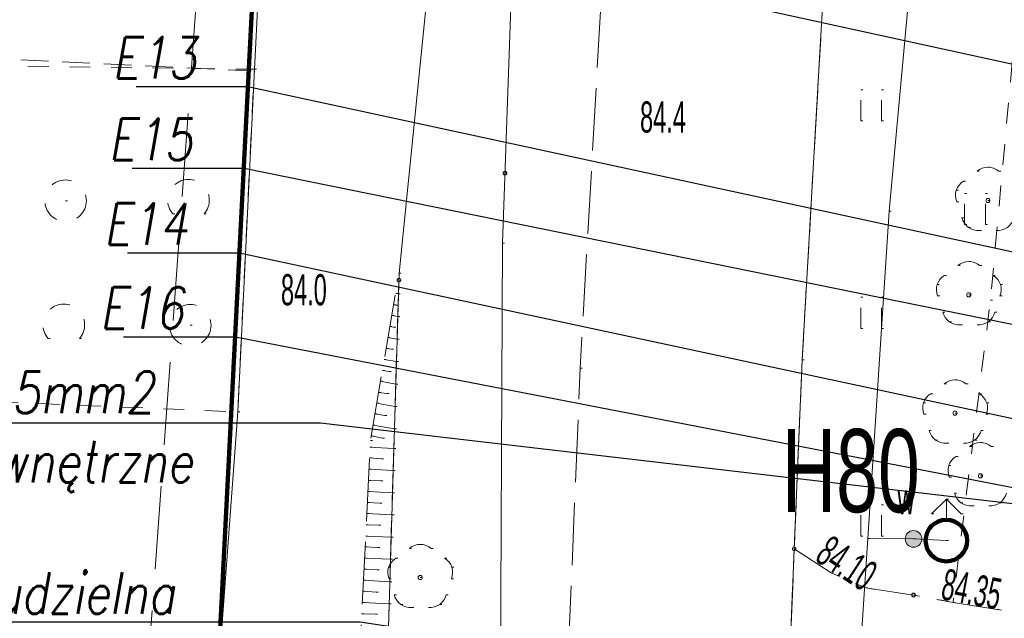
# Model space of a CAD drawing. Extents: x -198213 to 5540361, y 56395 to 5961443.
# Tile 8 of 76: x 5539518 to 5539542, y 5961317 to 5961331. Entities that reach past the tile are written whole.
import ezdxf
from ezdxf import colors
from ezdxf.entities.mleader import LeaderData, LeaderLine
from ezdxf.math import Vec2, Vec3

# ---------------------------------------------------------------- set-up
doc = ezdxf.new("R2010")
doc.units = 0
doc.header["$MEASUREMENT"] = 0
for name, pattern in [('L_0_03', [1, 0.5, -0.5]), ('L_0_06', [2, 1.5, -0.5]), ('L_0_0C', [3, 2, -1])]:
    doc.linetypes.add(name, pattern=pattern)
for name, color, linetype, lineweight in [('$ IE_OPISY', 7, 'Continuous', 25), ('000_Inne__niezydentyfikowane__Nr_Pióra__7', 8, 'Continuous', 13), ('0_Nr_Pióra__7', 8, 'Continuous', 13), ('217_kontur_klasyfikacyjny_Nr_Pióra__3', 8, 'Continuous', 18), ('218_kontur_uzytku_gruntowego_Nr_Pióra__3', 8, 'Continuous', 18), ('219_dzialka_ewidencyjna_Nr_Pióra__96', 8, 'Continuous', 13), ('ARCH MAPA RUSINOWO_Nr_Pióra__58', 8, 'Continuous', 100), ('ARCH MAPA RUSINOWO_Nr_Pióra__60', 8, 'Continuous', 211), ('drzewo_lisciaste_Nr_Pióra__7', 8, 'Continuous', 13), ('hydrant_Nr_Pióra__7', 8, 'Continuous', 13), ('INWENT RZĘDNE_Nr_Pióra__21', 8, 'Continuous', 9), ('jezdnia_Nr_Pióra__7', 8, 'Continuous', 13), ('kraweznik_Nr_Pióra__7', 8, 'Continuous', 13), ('ogrodzenie_trwale_Nr_Pióra__7', 8, 'Continuous', 13), ('pikieta_naturalna_Atr2_Nr_Pióra__7', 8, 'Continuous', 13), ('pikieta_naturalna_Nr_Pióra__7', 8, 'Continuous', 13), ('pikieta_sztuczna_Atr2_Nr_Pióra__7', 8, 'Continuous', 13), ('pikieta_sztuczna_Nr_Pióra__7', 8, 'Continuous', 13), ('przewod_wodociagowy_Nr_Pióra__7', 8, 'Continuous', 13), ('row_melioracyjny__poligon__Nr_Pióra__7', 8, 'Continuous', 13), ('skarpa_nieumocniona_Nr_Pióra__7', 8, 'Continuous', 13), ('trawnik_Nr_Pióra__7', 8, 'Continuous', 13), ('zadrzewienie__zakrzewienie_Nr_Pióra__7', 8, 'Continuous', 13), ('Zakres_Nr_Pióra__7', 8, 'Continuous', 13), ('zasuwa_lub_zawor_Atr17_Nr_Pióra__7', 8, 'Continuous', 13), ('zasuwa_lub_zawor_Nr_Pióra__7', 8, 'Continuous', 13)]:
    doc.layers.add(name, color=color, linetype=linetype, lineweight=lineweight)
doc.layers.add('INWENT RZĘDNE', color=8, linetype='Continuous')
doc.styles.add('1. Elektrobau_02.2024', font='romans.shx', dxfattribs={"width": 0.8, "oblique": 10})
doc.styles.add('GENERATED_STYLE_3', font='ARIALN.TTF')
doc.styles.add('GENERATED_STYLE_4', font='ARIALN.TTF')
doc.styles.add('GENERATED_STYLE_8', font='ARIALN.TTF')
doc.linetypes.add('L_0_15_SHX', pattern='A,0,[2,Rusinowo PAB zagospodarowanie 30.08.20251.Shx,S=7.5,R=0,X=0,Y=0],-7.5,0', length=7.5)

# ---------------------------------------------------------------- blocks, each defined once
blk = doc.blocks.new('Koty wysokościowe_43', base_point=(-171317, 89773))
at = {"layer": 'INWENT RZĘDNE_Nr_Pióra__21', "linetype": 'Continuous'}
for points in [[(-171317, 89773), (-170717, 89773), (-170762, 90002), (-170892, 90197), (-171087, 90327), (-171317, 90373)], [(-171317, 89773), (-171917, 89773), (-171871, 89543), (-171741, 89349), (-171546, 89218), (-171317, 89173)]]:
    blk.add_hatch(color=256, dxfattribs=at).paths.add_polyline_path(points, flags=0)
for p, q in [((-171317, 88573), (-171317, 90973)), ((-172517, 89773), (-170117, 89773))]:
    blk.add_line(p, q, dxfattribs=at)
blk.add_circle((-171317, 89773), 600, dxfattribs=at)
at = {"layer": 'INWENT RZĘDNE_Nr_Pióra__21', "insert": (-171025, 90973), "char_height": 1200, "attachment_point": 7, "style": 'GENERATED_STYLE_3'}
blk.add_mtext('{84,44}', dxfattribs=at)

msp = doc.modelspace()

# ---------------------------------------------------------------- hatches: boundary and pattern name
at = {"layer": 'zasuwa_lub_zawor_Nr_Pióra__7', "linetype": 'Continuous'}
msp.add_hatch(color=256, dxfattribs=at).paths.add_polyline_path([(5539539.76, 5961318.24, 1), (5539539.76, 5961318.64, 1)], flags=0)
msp.add_hatch(color=256, dxfattribs=at).paths.add_polyline_path([(5539539.76, 5961318.24, 1), (5539539.76, 5961318.64, 1)], flags=0)

# ---------------------------------------------------------------- linework, layer by layer
at = {"layer": '000_Inne__niezydentyfikowane__Nr_Pióra__7', "linetype": 'Continuous', "flags": 128}
for points in [[(5539527.3, 5961324.35), (5539527.36, 5961324.34)], [(5539527.25, 5961324.08), (5539527.3, 5961324.07)], [(5539527.21, 5961323.82), (5539527.35, 5961323.8)], [(5539527.16, 5961323.56), (5539527.25, 5961323.54)], [(5539527.11, 5961323.29), (5539527.33, 5961323.25)], [(5539527.07, 5961323.03), (5539527.2, 5961323.01)], [(5539527.02, 5961322.76), (5539527.32, 5961322.71)], [(5539526.98, 5961322.5), (5539527.14, 5961322.47)], [(5539526.93, 5961322.24), (5539527.3, 5961322.17)], [(5539526.89, 5961321.97), (5539527.09, 5961321.94)], [(5539526.84, 5961321.71), (5539527.28, 5961321.63)], [(5539526.8, 5961321.45), (5539527.04, 5961321.41)], [(5539526.75, 5961321.18), (5539527.27, 5961321.09)], [(5539526.71, 5961320.92), (5539526.98, 5961320.87)], [(5539526.68, 5961320.65), (5539527.25, 5961320.62)], [(5539526.67, 5961320.39), (5539526.96, 5961320.37)], [(5539526.66, 5961320.12), (5539527.24, 5961320.09)], [(5539526.64, 5961319.85), (5539526.94, 5961319.84)], [(5539526.63, 5961319.58), (5539527.22, 5961319.55)], [(5539526.62, 5961319.32), (5539526.92, 5961319.3)], [(5539526.6, 5961319.05), (5539527.21, 5961319.02)], [(5539526.59, 5961318.78), (5539526.89, 5961318.77)], [(5539526.58, 5961318.51), (5539527.19, 5961318.48)], [(5539526.56, 5961318.25), (5539526.87, 5961318.23)], [(5539526.55, 5961317.98), (5539527.17, 5961317.95)], [(5539526.54, 5961317.71), (5539526.85, 5961317.7)], [(5539526.52, 5961317.45), (5539527.16, 5961317.41)], [(5539526.51, 5961317.18), (5539526.83, 5961317.16)], [(5539526.5, 5961316.91), (5539527.14, 5961316.88)], [(5539526.48, 5961316.64), (5539526.81, 5961316.63)]]:
    msp.add_lwpolyline(points, dxfattribs=at)
at = {"layer": '0_Nr_Pióra__7', "linetype": 'Continuous'}
for p, q in [((5539523.8, 5961330.25), (5539523.85, 5961330.25)), ((5539523.77, 5961329.71), (5539523.82, 5961329.71)), ((5539523.9, 5961329.75), (5539523.95, 5961329.75)), ((5539538.489, 5961329.259), (5539538.539, 5961329.259)), ((5539538.989, 5961329.259), (5539539.039, 5961329.259)), ((5539538.489, 5961328.509), (5539538.539, 5961328.509)), ((5539538.989, 5961328.509), (5539539.039, 5961328.509)), ((5539541.55, 5961327.39), (5539541.6, 5961327.39)), ((5539522.314, 5961327.097), (5539522.364, 5961327.097)), ((5539529.93, 5961327.25), (5539529.98, 5961327.25)), ((5539541.289, 5961327.293), (5539541.339, 5961327.293)), ((5539541.811, 5961327.293), (5539541.861, 5961327.293)), ((5539540.79, 5961326.838), (5539540.84, 5961326.838)), ((5539540.962, 5961327.056), (5539541.012, 5961327.056)), ((5539540.989, 5961326.759), (5539541.039, 5961326.759)), ((5539541.489, 5961326.759), (5539541.539, 5961326.759)), ((5539519.356, 5961326.586), (5539519.406, 5961326.586)), ((5539540.801, 5961326.561), (5539540.851, 5961326.561)), ((5539541.55, 5961326.59), (5539541.6, 5961326.59)), ((5539521.938, 5961326.268), (5539521.988, 5961326.268)), ((5539522.69, 5961326.268), (5539522.74, 5961326.268)), ((5539539.17, 5961326.33), (5539539.22, 5961326.33)), ((5539540.926, 5961326.175), (5539540.976, 5961326.175)), ((5539540.989, 5961326.009), (5539541.039, 5961326.009)), ((5539541.08, 5961325.942), (5539541.13, 5961325.942)), ((5539541.489, 5961326.009), (5539541.539, 5961326.009)), ((5539541.349, 5961325.867), (5539541.399, 5961325.867)), ((5539541.751, 5961325.867), (5539541.801, 5961325.867)), ((5539529.87, 5961325.56), (5539529.92, 5961325.56)), ((5539540.829, 5961325.023), (5539540.879, 5961325.023)), ((5539541.09, 5961325.12), (5539541.14, 5961325.12)), ((5539541.351, 5961325.023), (5539541.401, 5961325.023)), ((5539527.38, 5961324.84), (5539527.43, 5961324.84)), ((5539540.502, 5961324.786), (5539540.552, 5961324.786)), ((5539541.678, 5961324.786), (5539541.728, 5961324.786)), ((5539527.38, 5961324.67), (5539527.43, 5961324.67)), ((5539540.33, 5961324.568), (5539540.38, 5961324.568)), ((5539541.85, 5961324.568), (5539541.9, 5961324.568)), ((5539527.3, 5961324.35), (5539527.35, 5961324.35)), ((5539527.36, 5961324.34), (5539527.41, 5961324.34)), ((5539538.489, 5961324.259), (5539538.539, 5961324.259)), ((5539538.989, 5961324.259), (5539539.039, 5961324.259)), ((5539540.341, 5961324.291), (5539540.391, 5961324.291)), ((5539541.09, 5961324.32), (5539541.14, 5961324.32)), ((5539541.839, 5961324.291), (5539541.889, 5961324.291)), ((5539519.314, 5961324.097), (5539519.364, 5961324.097)), ((5539527.25, 5961324.08), (5539527.3, 5961324.08)), ((5539527.3, 5961324.07), (5539527.35, 5961324.07)), ((5539541.61, 5961324.19), (5539541.66, 5961324.19)), ((5539527.21, 5961323.82), (5539527.26, 5961323.82)), ((5539527.35, 5961323.8), (5539527.4, 5961323.8)), ((5539540.466, 5961323.905), (5539540.516, 5961323.905)), ((5539541.714, 5961323.905), (5539541.764, 5961323.905)), ((5539522.356, 5961323.586), (5539522.406, 5961323.586)), ((5539527.16, 5961323.56), (5539527.21, 5961323.56)), ((5539527.25, 5961323.54), (5539527.3, 5961323.54)), ((5539540.62, 5961323.672), (5539540.67, 5961323.672)), ((5539540.889, 5961323.597), (5539540.939, 5961323.597)), ((5539541.291, 5961323.597), (5539541.341, 5961323.597)), ((5539541.56, 5961323.672), (5539541.61, 5961323.672)), ((5539527.11, 5961323.29), (5539527.16, 5961323.29)), ((5539538.489, 5961323.509), (5539538.539, 5961323.509)), ((5539538.989, 5961323.509), (5539539.039, 5961323.509)), ((5539518.938, 5961323.268), (5539518.988, 5961323.268)), ((5539519.69, 5961323.268), (5539519.74, 5961323.268)), ((5539527.33, 5961323.25), (5539527.38, 5961323.25)), ((5539527.07, 5961323.03), (5539527.12, 5961323.03)), ((5539527.2, 5961323.01), (5539527.25, 5961323.01)), ((5539527.02, 5961322.76), (5539527.07, 5961322.76)), ((5539527.32, 5961322.71), (5539527.37, 5961322.71)), ((5539537.08, 5961322.75), (5539537.13, 5961322.75)), ((5539526.98, 5961322.5), (5539527.03, 5961322.5)), ((5539527.14, 5961322.47), (5539527.19, 5961322.47)), ((5539531.74, 5961322.55), (5539531.79, 5961322.55)), ((5539526.93, 5961322.24), (5539526.98, 5961322.24)), ((5539527.3, 5961322.17), (5539527.35, 5961322.17)), ((5539540.499, 5961322.173), (5539540.549, 5961322.173)), ((5539540.76, 5961322.27), (5539540.81, 5961322.27)), ((5539541.021, 5961322.173), (5539541.071, 5961322.173)), ((5539526.89, 5961321.97), (5539526.94, 5961321.97)), ((5539527.09, 5961321.94), (5539527.14, 5961321.94)), ((5539540.172, 5961321.936), (5539540.222, 5961321.936)), ((5539541.348, 5961321.936), (5539541.398, 5961321.936)), ((5539526.84, 5961321.71), (5539526.89, 5961321.71)), ((5539527.28, 5961321.63), (5539527.33, 5961321.63)), ((5539540, 5961321.718), (5539540.05, 5961321.718)), ((5539541.52, 5961321.718), (5539541.57, 5961321.718)), ((5539523.5, 5961321.5), (5539523.55, 5961321.5)), ((5539526.8, 5961321.45), (5539526.85, 5961321.45)), ((5539527.04, 5961321.41), (5539527.09, 5961321.41)), ((5539540.011, 5961321.441), (5539540.061, 5961321.441)), ((5539540.76, 5961321.47), (5539540.81, 5961321.47)), ((5539541.509, 5961321.441), (5539541.559, 5961321.441)), ((5539526.75, 5961321.18), (5539526.8, 5961321.18)), ((5539526.71, 5961320.92), (5539526.76, 5961320.92)), ((5539527.27, 5961321.09), (5539527.32, 5961321.09)), ((5539540.136, 5961321.055), (5539540.186, 5961321.055)), ((5539541.384, 5961321.055), (5539541.434, 5961321.055)), ((5539526.69, 5961320.81), (5539526.74, 5961320.81)), ((5539526.98, 5961320.87), (5539527.03, 5961320.87)), ((5539540.29, 5961320.822), (5539540.34, 5961320.822)), ((5539540.559, 5961320.747), (5539540.609, 5961320.747)), ((5539540.961, 5961320.747), (5539541.011, 5961320.747)), ((5539541.23, 5961320.822), (5539541.28, 5961320.822)), ((5539541.37, 5961320.76), (5539541.42, 5961320.76)), ((5539526.68, 5961320.65), (5539526.73, 5961320.65)), ((5539527.25, 5961320.62), (5539527.3, 5961320.62)), ((5539541.109, 5961320.663), (5539541.159, 5961320.663)), ((5539541.631, 5961320.663), (5539541.681, 5961320.663)), ((5539526.67, 5961320.39), (5539526.72, 5961320.39)), ((5539526.96, 5961320.37), (5539527.01, 5961320.37)), ((5539540.61, 5961320.208), (5539540.66, 5961320.208)), ((5539540.782, 5961320.426), (5539540.832, 5961320.426)), ((5539526.66, 5961320.12), (5539526.71, 5961320.12)), ((5539527.24, 5961320.09), (5539527.29, 5961320.09)), ((5539541.37, 5961319.96), (5539541.42, 5961319.96)), ((5539526.64, 5961319.85), (5539526.69, 5961319.85)), ((5539526.94, 5961319.84), (5539526.99, 5961319.84)), ((5539540.621, 5961319.931), (5539540.671, 5961319.931)), ((5539526.63, 5961319.58), (5539526.68, 5961319.58)), ((5539527.22, 5961319.55), (5539527.27, 5961319.55)), ((5539540.746, 5961319.545), (5539540.796, 5961319.545)), ((5539526.62, 5961319.32), (5539526.67, 5961319.32)), ((5539526.92, 5961319.3), (5539526.97, 5961319.3)), ((5539538.489, 5961319.259), (5539538.539, 5961319.259)), ((5539538.989, 5961319.259), (5539539.039, 5961319.259)), ((5539540.55, 5961319.4), (5539540.6, 5961319.4)), ((5539540.9, 5961319.312), (5539540.95, 5961319.312)), ((5539541.84, 5961319.312), (5539541.89, 5961319.312)), ((5539526.6, 5961319.05), (5539526.65, 5961319.05)), ((5539527.21, 5961319.02), (5539527.26, 5961319.02)), ((5539540.196, 5961319.046), (5539540.246, 5961319.046)), ((5539540.904, 5961319.046), (5539540.954, 5961319.046)), ((5539541.169, 5961319.237), (5539541.219, 5961319.237)), ((5539541.571, 5961319.237), (5539541.621, 5961319.237)), ((5539526.59, 5961318.78), (5539526.64, 5961318.78)), ((5539540.55, 5961318.9), (5539540.6, 5961318.9)), ((5539526.89, 5961318.77), (5539526.94, 5961318.77)), ((5539526.58, 5961318.51), (5539526.63, 5961318.51)), ((5539527.19, 5961318.48), (5539527.24, 5961318.48)), ((5539527.89, 5961318.31), (5539527.94, 5961318.31)), ((5539538.489, 5961318.509), (5539538.539, 5961318.509)), ((5539538.66, 5961318.45), (5539538.71, 5961318.45)), ((5539538.989, 5961318.509), (5539539.039, 5961318.509)), ((5539539.76, 5961318.44), (5539539.81, 5961318.44)), ((5539539.76, 5961318.44), (5539539.81, 5961318.44)), ((5539540.55, 5961318.4), (5539540.6, 5961318.4)), ((5539540.55, 5961318.4), (5539540.6, 5961318.4)), ((5539526.56, 5961318.25), (5539526.61, 5961318.25)), ((5539526.87, 5961318.23), (5539526.92, 5961318.23)), ((5539527.629, 5961318.213), (5539527.679, 5961318.213)), ((5539528.151, 5961318.213), (5539528.201, 5961318.213)), ((5539536.89, 5961318.2), (5539536.94, 5961318.2)), ((5539536.89, 5961318.2), (5539536.94, 5961318.2)), ((5539526.55, 5961317.98), (5539526.6, 5961317.98)), ((5539527.17, 5961317.95), (5539527.22, 5961317.95)), ((5539527.302, 5961317.976), (5539527.352, 5961317.976)), ((5539528.478, 5961317.976), (5539528.528, 5961317.976)), ((5539526.54, 5961317.71), (5539526.59, 5961317.71)), ((5539526.85, 5961317.7), (5539526.9, 5961317.7)), ((5539527.13, 5961317.758), (5539527.18, 5961317.758)), ((5539528.65, 5961317.758), (5539528.7, 5961317.758)), ((5539537.78, 5961317.62), (5539537.83, 5961317.62)), ((5539526.52, 5961317.45), (5539526.57, 5961317.45)), ((5539527.141, 5961317.481), (5539527.191, 5961317.481)), ((5539527.16, 5961317.41), (5539527.21, 5961317.41)), ((5539527.89, 5961317.51), (5539527.94, 5961317.51)), ((5539528.639, 5961317.481), (5539528.689, 5961317.481)), ((5539526.51, 5961317.18), (5539526.56, 5961317.18)), ((5539526.83, 5961317.16), (5539526.88, 5961317.16)), ((5539538.61, 5961317.26), (5539538.66, 5961317.26)), ((5539526.5, 5961316.91), (5539526.55, 5961316.91)), ((5539527.14, 5961316.88), (5539527.19, 5961316.88)), ((5539527.266, 5961317.095), (5539527.316, 5961317.095)), ((5539528.514, 5961317.095), (5539528.564, 5961317.095)), ((5539539.76, 5961317.09), (5539539.81, 5961317.09)), ((5539539.76, 5961317.09), (5539539.81, 5961317.09)), ((5539540.71, 5961316.91), (5539540.76, 5961316.91)), ((5539527.42, 5961316.862), (5539527.47, 5961316.862)), ((5539527.689, 5961316.787), (5539527.739, 5961316.787)), ((5539528.091, 5961316.787), (5539528.141, 5961316.787)), ((5539528.36, 5961316.862), (5539528.41, 5961316.862)), ((5539541.761, 5961316.739), (5539541.811, 5961316.739)), ((5539526.48, 5961316.64), (5539526.53, 5961316.64)), ((5539526.81, 5961316.63), (5539526.86, 5961316.63))]:
    msp.add_line(p, q, dxfattribs=at)
at = {"layer": '217_kontur_klasyfikacyjny_Nr_Pióra__3', "linetype": 'L_0_03', "flags": 128}
for points in [[(5539523.8, 5961330.25), (5539525.28, 5961359.41)], [(5539513.451, 5961330.221), (5539523.77, 5961329.71)], [(5539523.77, 5961329.71), (5539513.451, 5961330.221)], [(5539523.77, 5961329.71), (5539523.8, 5961330.25)], [(5539519.35, 5961243.41), (5539523.77, 5961329.71)]]:
    msp.add_lwpolyline(points, dxfattribs=at)
at = {"layer": '218_kontur_uzytku_gruntowego_Nr_Pióra__3', "linetype": 'L_0_03', "flags": 128}
for points in [[(5539523.8, 5961330.25), (5539525.28, 5961359.41)], [(5539525.28, 5961359.41), (5539523.8, 5961330.25)], [(5539513.451, 5961330.221), (5539523.77, 5961329.71)], [(5539523.77, 5961329.71), (5539513.451, 5961330.221)], [(5539523.77, 5961329.71), (5539523.8, 5961330.25)], [(5539523.8, 5961330.25), (5539523.77, 5961329.71)], [(5539519.35, 5961243.41), (5539523.77, 5961329.71)], [(5539523.77, 5961329.71), (5539519.35, 5961243.41)]]:
    msp.add_lwpolyline(points, dxfattribs=at)
at = {"layer": '219_dzialka_ewidencyjna_Nr_Pióra__96', "linetype": 'Continuous', "flags": 128}
msp.add_lwpolyline([(5539525.28, 5961359.41), (5539519.35, 5961243.41)], dxfattribs=at)
at = {"layer": 'ARCH MAPA RUSINOWO_Nr_Pióra__58', "linetype": 'Continuous'}
msp.add_circle((5539540.55, 5961318.4), 0.5, dxfattribs=at)
at = {"layer": 'ARCH MAPA RUSINOWO_Nr_Pióra__60', "linetype": 'Continuous', "flags": 128}
msp.add_lwpolyline([(5539525.28, 5961359.41), (5539520.71, 5961270.013)], dxfattribs=at)
at = {"layer": 'drzewo_lisciaste_Nr_Pióra__7', "linetype": 'Continuous'}
for centre in [(5539541.55, 5961326.59), (5539541.09, 5961324.32), (5539540.76, 5961321.47), (5539541.37, 5961319.96), (5539527.89, 5961317.51)]:
    msp.add_circle(centre, 0.05, dxfattribs=at)
for centre, start, end in [((5539541.55, 5961326.99), 49.272, 130.728), ((5539541.17, 5961326.714), 121.308, 202.548), ((5539541.315, 5961326.266), 193.221, 274.871), ((5539541.785, 5961326.266), 265.129, 346.779), ((5539541.09, 5961324.72), 49.272, 130.728), ((5539540.71, 5961324.444), 121.308, 202.548), ((5539541.47, 5961324.444), 337.452, 58.692), ((5539540.855, 5961323.996), 193.221, 274.871), ((5539541.325, 5961323.996), 265.129, 346.779), ((5539540.76, 5961321.87), 49.272, 130.728), ((5539540.38, 5961321.594), 121.308, 202.548), ((5539541.14, 5961321.594), 337.452, 58.692), ((5539540.525, 5961321.146), 193.221, 274.871), ((5539540.995, 5961321.146), 265.129, 346.779), ((5539541.37, 5961320.36), 49.272, 130.728), ((5539540.99, 5961320.084), 121.308, 202.548), ((5539541.135, 5961319.636), 193.221, 274.871), ((5539541.605, 5961319.636), 265.129, 346.779), ((5539527.89, 5961317.91), 49.272, 130.728), ((5539527.51, 5961317.634), 121.308, 202.548), ((5539528.27, 5961317.634), 337.452, 58.692), ((5539527.655, 5961317.186), 193.221, 274.871), ((5539528.125, 5961317.186), 265.129, 346.779)]:
    msp.add_arc(centre, 0.4, start, end, dxfattribs=at)
at = {"layer": 'hydrant_Nr_Pióra__7', "linetype": 'Continuous', "flags": 128}
for points in [[(5539540.196, 5961319.046), (5539540.55, 5961319.4)], [(5539540.55, 5961318.9), (5539540.55, 5961319.4)], [(5539540.904, 5961319.046), (5539540.55, 5961319.4)]]:
    msp.add_lwpolyline(points, dxfattribs=at)
at = {"layer": 'hydrant_Nr_Pióra__7', "linetype": 'Continuous'}
msp.add_circle((5539540.55, 5961318.4), 0.5, dxfattribs=at)
at = {"layer": 'jezdnia_Nr_Pióra__7', "linetype": 'L_0_06', "flags": 128}
msp.add_lwpolyline([(5539548.486, 5961414.429), (5539547.33, 5961407.23), (5539544.97, 5961391.79), (5539543.29, 5961381.17), (5539542.51, 5961379.21), (5539542.32, 5961378), (5539541.27, 5961367.82), (5539540.91, 5961364.2), (5539539.27, 5961350.25), (5539537.78, 5961334.89), (5539537.08, 5961322.75), (5539536.89, 5961318.2), (5539536.62, 5961311.58), (5539536.36, 5961303.63), (5539536.1, 5961297.03), (5539535.77, 5961288.6), (5539535.43, 5961273.08), (5539535.1, 5961256.9), (5539534.99, 5961242.98), (5539534.93, 5961227.39), (5539534.64, 5961223.09), (5539535.09, 5961219.59), (5539536.43, 5961215.63), (5539539.17, 5961211.64), (5539542.98, 5961209.08), (5539524.13, 5961213.68), (5539525.21, 5961214.75), (5539526.28, 5961216.3), (5539527.29, 5961219.19), (5539528.2, 5961223.48), (5539528.64, 5961231.21), (5539528.81, 5961241.22), (5539529.12, 5961251.99), (5539529.26, 5961264.73), (5539529.86, 5961279.51), (5539530.43, 5961293.38), (5539531.2, 5961309.49), (5539531.74, 5961322.55), (5539532.3, 5961332.49), (5539532.4, 5961334.04), (5539532.42, 5961334.45), (5539533.38, 5961343.25), (5539534.51, 5961357.7), (5539535.18, 5961364.16), (5539537.17, 5961379.01), (5539537.95, 5961380.97), (5539539.63, 5961391.59), (5539541.99, 5961407.03), (5539543.178, 5961414.429)], dxfattribs=at)
msp.add_lwpolyline([(5539543.66, 5961315.31), (5539543.6, 5961313.42), (5539542.63, 5961313.51), (5539540.24, 5961313.49), (5539539.04, 5961313.35), (5539537.62, 5961312.88), (5539536.62, 5961311.58), (5539536.89, 5961318.2), (5539537.78, 5961317.62), (5539538.61, 5961317.26), (5539539.76, 5961317.09), (5539540.71, 5961316.91), (5539542.74, 5961316.58), (5539543.72, 5961316.77)], close=True, dxfattribs=at)
at = {"layer": 'kraweznik_Nr_Pióra__7', "linetype": 'Continuous', "flags": 128}
msp.add_lwpolyline([(5539535.43, 5961273.08), (5539535.77, 5961288.6), (5539535.88, 5961291.71), (5539536.1, 5961297.03), (5539536.36, 5961303.63), (5539536.62, 5961311.58), (5539536.89, 5961318.2), (5539537.08, 5961322.75), (5539537.78, 5961334.89), (5539539.27, 5961350.25), (5539540.91, 5961364.2), (5539541.27, 5961367.82), (5539542.32, 5961378), (5539542.51, 5961379.21), (5539543.29, 5961381.17), (5539544.97, 5961391.79), (5539547.33, 5961407.23), (5539548.486, 5961414.429)], dxfattribs=at)
at = {"layer": 'ogrodzenie_trwale_Nr_Pióra__7', "linetype": 'Continuous', "flags": 128}
msp.add_lwpolyline([(5539524.05, 5961332.64), (5539523.9, 5961329.75), (5539523.5, 5961321.5), (5539522.39, 5961306.43), (5539521.5, 5961294.69), (5539520.84, 5961279.37), (5539520.03, 5961264.94), (5539519.22, 5961250.27), (5539519.28, 5961243.36), (5539502.81, 5961245.45)], dxfattribs=at)
at = {"layer": 'ogrodzenie_trwale_Nr_Pióra__7', "linetype": 'L_0_15_SHX', "flags": 128}
msp.add_lwpolyline([(5539524.05, 5961332.64), (5539523.9, 5961329.75), (5539523.5, 5961321.5), (5539522.39, 5961306.43), (5539521.5, 5961294.69), (5539520.84, 5961279.37), (5539520.03, 5961264.94), (5539519.22, 5961250.27), (5539519.28, 5961243.36), (5539502.81, 5961245.45)], dxfattribs=at)
at = {"layer": 'pikieta_naturalna_Nr_Pióra__7', "linetype": 'Continuous'}
for centre in [(5539529.93, 5961327.25), (5539527.38, 5961324.67)]:
    msp.add_circle(centre, 0.045, dxfattribs=at)
at = {"layer": 'pikieta_sztuczna_Nr_Pióra__7', "linetype": 'Continuous'}
for centre in [(5539536.89, 5961318.2), (5539539.76, 5961317.09)]:
    msp.add_circle(centre, 0.045, dxfattribs=at)
at = {"layer": 'przewod_wodociagowy_Nr_Pióra__7', "linetype": 'Continuous', "flags": 128}
for points in [[(5539523.52, 5961364.08), (5539529.06, 5961363.67), (5539537.48, 5961362.65), (5539542.79, 5961362), (5539541.4, 5961352.89), (5539540.33, 5961338.95), (5539539.17, 5961326.33), (5539538.66, 5961318.45), (5539538.17, 5961311.01), (5539537.08, 5961296.32), (5539536.47, 5961285.85), (5539535.85, 5961268.98), (5539549.29, 5961271.29), (5539573.3, 5961275.34), (5539588.62, 5961277.8), (5539602.17, 5961279.36), (5539616.59, 5961280.91), (5539615.83, 5961257.35), (5539615.32, 5961242.06)], [(5539538.66, 5961318.45), (5539539.76, 5961318.44), (5539540.55, 5961318.4)]]:
    msp.add_lwpolyline(points, dxfattribs=at)
at = {"layer": 'row_melioracyjny__poligon__Nr_Pióra__7', "linetype": 'Continuous', "flags": 128}
msp.add_lwpolyline([(5539526.25, 5961276.39), (5539526.51, 5961291.04), (5539526.78, 5961300.56), (5539527.07, 5961314.44), (5539527.38, 5961324.84), (5539528.17, 5961332.66), (5539530.12, 5961332.63), (5539529.87, 5961325.56), (5539529.81, 5961313.66), (5539529.7, 5961307.15), (5539529.32, 5961298.03), (5539529.04, 5961287.63), (5539528.54, 5961275.32)], dxfattribs=at)
at = {"layer": 'skarpa_nieumocniona_Nr_Pióra__7', "linetype": 'L_0_06', "flags": 128}
msp.add_lwpolyline([(5539472.93, 5961244.31), (5539480.04, 5961241.12), (5539489.07, 5961236.86), (5539502.21, 5961230.8), (5539511.28, 5961227.19), (5539522.48, 5961223.12), (5539522.27, 5961227.18), (5539521.24, 5961235.47), (5539520.81, 5961243.86), (5539520.97, 5961248.33), (5539521.44, 5961255.39), (5539521.91, 5961262.14), (5539522.81, 5961272.1), (5539523.28, 5961277.78), (5539524.48, 5961292.75), (5539524.88, 5961298.74), (5539525.76, 5961304.64), (5539526.21, 5961311.09), (5539526.69, 5961320.81), (5539527.38, 5961324.84), (5539527.07, 5961314.44), (5539526.78, 5961300.56), (5539526.51, 5961291.04), (5539526.25, 5961276.39), (5539526.27, 5961263.89), (5539525.98, 5961251.66), (5539525.73, 5961238.66), (5539525.7, 5961222.56), (5539521.84, 5961220.43), (5539521.63, 5961220.52), (5539511.7, 5961219.82), (5539503.08, 5961222.55), (5539495.07, 5961225.23), (5539489.74, 5961226.89), (5539481.5, 5961230.16), (5539478.92, 5961233.4), (5539476.63, 5961236.07), (5539472.57, 5961237.39), (5539469.31, 5961238.38), (5539461.59, 5961246.84)], close=True, dxfattribs=at)
msp.add_lwpolyline([(5539472.93, 5961244.31), (5539480.04, 5961241.12), (5539489.07, 5961236.86), (5539502.21, 5961230.8), (5539511.28, 5961227.19), (5539522.48, 5961223.12), (5539522.27, 5961227.18), (5539521.24, 5961235.47), (5539520.81, 5961243.86), (5539520.97, 5961248.33), (5539521.44, 5961255.39), (5539521.91, 5961262.14), (5539522.81, 5961272.1), (5539523.28, 5961277.78), (5539524.48, 5961292.75), (5539524.88, 5961298.74), (5539525.76, 5961304.64), (5539526.21, 5961311.09), (5539526.69, 5961320.81), (5539527.38, 5961324.84), (5539527.07, 5961314.44), (5539526.78, 5961300.56), (5539526.51, 5961291.04), (5539526.25, 5961276.39), (5539526.27, 5961263.89), (5539525.98, 5961251.66), (5539525.73, 5961238.66), (5539525.7, 5961222.56), (5539521.84, 5961220.43), (5539521.63, 5961220.52), (5539511.7, 5961219.82), (5539503.08, 5961222.55), (5539495.07, 5961225.23), (5539489.74, 5961226.89), (5539481.5, 5961230.16), (5539478.92, 5961233.4), (5539476.63, 5961236.07), (5539472.57, 5961237.39), (5539469.31, 5961238.38), (5539461.59, 5961246.84)], close=True, dxfattribs=at)
at = {"layer": 'trawnik_Nr_Pióra__7', "linetype": 'L_0_03', "flags": 128}
msp.add_lwpolyline([(5539539.27, 5961350.25), (5539540.91, 5961364.2), (5539541.27, 5961367.82), (5539544.9, 5961369.91), (5539545.1, 5961369.46), (5539543.99, 5961355.05), (5539543.24, 5961344.35), (5539542.58, 5961334.77), (5539541.61, 5961324.19), (5539540.71, 5961316.91), (5539539.76, 5961317.09), (5539538.61, 5961317.26), (5539537.78, 5961317.62), (5539536.89, 5961318.2), (5539537.08, 5961322.75), (5539537.78, 5961334.89)], close=True, dxfattribs=at)
for points in [[(5539538.489, 5961328.509), (5539538.489, 5961329.259)], [(5539538.989, 5961328.509), (5539538.989, 5961329.259)], [(5539540.989, 5961326.009), (5539540.989, 5961326.759)], [(5539541.489, 5961326.009), (5539541.489, 5961326.759)], [(5539538.489, 5961323.509), (5539538.489, 5961324.259)], [(5539538.989, 5961323.509), (5539538.989, 5961324.259)], [(5539538.489, 5961318.509), (5539538.489, 5961319.259)], [(5539538.989, 5961318.509), (5539538.989, 5961319.259)]]:
    msp.add_lwpolyline(points, dxfattribs=at)
at = {"layer": 'zadrzewienie__zakrzewienie_Nr_Pióra__7', "linetype": 'L_0_03', "flags": 128}
msp.add_lwpolyline([(5539513.451, 5961329.889), (5539523.9, 5961329.75), (5539523.5, 5961321.5), (5539513.451, 5961321.916)], dxfattribs=at)
at = {"layer": 'zadrzewienie__zakrzewienie_Nr_Pióra__7', "linetype": 'L_0_03'}
for centre in [(5539519.356, 5961326.586), (5539522.356, 5961323.586)]:
    msp.add_circle(centre, 0.5, dxfattribs=at)
for centre in [(5539522.314, 5961326.597), (5539519.314, 5961323.597)]:
    msp.add_arc(centre, 0.5, 318.85, 221.162, dxfattribs=at)
at = {"layer": 'Zakres_Nr_Pióra__7', "linetype": 'L_0_0C', "flags": 128}
msp.add_lwpolyline([(5539630.53, 5961390.3), (5539628.94, 5961331.74), (5539600.56, 5961283.04), (5539537.62, 5961279.94), (5539520.78, 5961299.6), (5539520.6, 5961305.18), (5539524.89, 5961364.28), (5539536.45, 5961379.17)], close=True, dxfattribs=at)
at = {"layer": 'zasuwa_lub_zawor_Nr_Pióra__7', "linetype": 'Continuous'}
msp.add_circle((5539539.76, 5961318.44), 0.2, dxfattribs=at)
msp.add_circle((5539539.76, 5961318.44), 0.2, dxfattribs=at)

# ---------------------------------------------------------------- block references
at = {"layer": 'INWENT RZĘDNE', "xscale": 0.001, "yscale": 0.001, "zscale": 0.001}
msp.add_blockref('Koty wysokościowe_43', (5539542.521, 5961315.148), dxfattribs=at)

# ---------------------------------------------------------------- texts
at = {"layer": 'ARCH MAPA RUSINOWO_Nr_Pióra__58', "linetype": 'Continuous', "insert": (5539536.592, 5961321.086), "char_height": 2, "attachment_point": 1, "style": 'GENERATED_STYLE_4'}
msp.add_mtext('{\\W0.790000x;H80}', dxfattribs=at)
at = {"layer": 'pikieta_naturalna_Atr2_Nr_Pióra__7', "linetype": 'Continuous', "char_height": 0.75, "attachment_point": 1, "style": 'GENERATED_STYLE_8'}
for s, insert in [('{\\W0.660000x;84.4}', (5539533.179, 5961328.976)), ('{\\W0.660000x;84.0}', (5539524.539, 5961324.816))]:
    msp.add_mtext(s, dxfattribs=dict(at, insert=insert))
at = {"layer": 'pikieta_sztuczna_Atr2_Nr_Pióra__7', "linetype": 'Continuous', "char_height": 0.75, "attachment_point": 1, "style": 'GENERATED_STYLE_8'}
for s, insert, rotation in [('{\\W0.660000x;84.10}', (5539537.765, 5961318.561), 326.9), ('{\\W0.660000x;84.35}', (5539540.532, 5961317.733), 349.3)]:
    msp.add_mtext(s, dxfattribs=dict(at, insert=insert, rotation=rotation))
at = {"layer": 'zasuwa_lub_zawor_Atr17_Nr_Pióra__7', "linetype": 'Continuous', "insert": (5539539.375, 5961319.784), "char_height": 0.75, "attachment_point": 1, "style": 'GENERATED_STYLE_8'}
msp.add_mtext('{\\W0.660000x;w}', dxfattribs=at)

# ---------------------------------------------------------------- leaders
at = {"layer": '$ IE_OPISY'}
ml = msp.add_multileader_mtext('Standard', dxfattribs=at)
ml.set_content('E8', color=7, style='1. Elektrobau_02.2024')
ml.set_leader_properties(color=256, linetype='ByLayer', lineweight=-1)
ml.build(insert=Vec2(0, 0))
ml.multileader.update_dxf_attribs({"text_left_attachment_type": 6, "text_right_attachment_type": 6, "dogleg_length": 1.152, "arrow_head_size": 0.5})
ctx = ml.context
ctx.base_point, ctx.char_height, ctx.arrow_head_size, ctx.landing_gap_size, ctx.plane_origin = Vec3(5539519.618, 5961348.975), 1, 0.5, 0.09, Vec3(5539566.546, 5961185.506)
ctx.left_attachment, ctx.right_attachment, ctx.text_align_type, ctx.attachment_type = 6, 6, 2, 2
notes = []
notes.append((ctx, [(0, (1, 1, 0), (5539522.475, 5961348.975), (-1, 0), 1.152, [(0, [(5539570.098, 5961330.727)], 0, [])])]))
ctx.mtext.insert, ctx.mtext.width, ctx.mtext.alignment, ctx.mtext.flow_direction = Vec3(5539521.233, 5961350.175), 1.43336, 3, 5
ml = msp.add_multileader_mtext('Standard', dxfattribs=at)
ml.set_content('E9', color=7, style='1. Elektrobau_02.2024')
ml.set_leader_properties(linetype='ByLayer', lineweight=-1)
ml.build(insert=Vec2(0, 0))
ml.multileader.update_dxf_attribs({"text_left_attachment_type": 6, "text_right_attachment_type": 6, "dogleg_length": 1.152, "arrow_head_size": 0.5})
ctx = ml.context
ctx.base_point, ctx.char_height, ctx.arrow_head_size, ctx.landing_gap_size, ctx.plane_origin = Vec3(5539519.453, 5961347.242), 1, 0.5, 0.09, Vec3(5539566.437, 5961180.955)
ctx.left_attachment, ctx.right_attachment, ctx.text_align_type, ctx.attachment_type = 6, 6, 2, 2
notes.append((ctx, [(0, (1, 1, 0), (5539522.331, 5961347.242), (-1, 0), 1.152, [(0, [(5539569.989, 5961326.176)], 0, [])])]))
ctx.mtext.insert, ctx.mtext.width, ctx.mtext.alignment, ctx.mtext.flow_direction = Vec3(5539521.089, 5961348.442), 1.43336, 3, 5
ml = msp.add_multileader_mtext('Standard', dxfattribs=at)
ml.set_content('\\Q10;\\W0.8;E10', color=7, style='1. Elektrobau_02.2024')
ml.set_leader_properties(linetype='ByLayer', lineweight=-1)
ml.build(insert=Vec2(0, 0))
ml.multileader.update_dxf_attribs({"text_left_attachment_type": 6, "text_right_attachment_type": 6, "dogleg_length": 1.152, "arrow_head_size": 0.5})
ctx = ml.context
ctx.base_point, ctx.char_height, ctx.arrow_head_size, ctx.landing_gap_size, ctx.plane_origin = Vec3(5539519.021, 5961345.44), 1, 0.5, 0.09, Vec3(5539564.592, 5961180.186)
ctx.left_attachment, ctx.right_attachment, ctx.text_align_type, ctx.attachment_type = 6, 6, 2, 2
notes.append((ctx, [(0, (1, 1, 0), (5539522.515, 5961345.44), (-1, 0), 1.152, [(0, [(5539568.143, 5961325.408)], 0, [])])]))
ctx.mtext.insert, ctx.mtext.width, ctx.mtext.alignment, ctx.mtext.flow_direction = Vec3(5539521.273, 5961346.64), 1, 3, 5
ml = msp.add_multileader_mtext('Standard', dxfattribs=at)
ml.set_content('\\Q10;\\W0.8;{\\A1;Proj. YKY 3x1,5mm2}\\Poświetlenie KS ', color=7, style='1. Elektrobau_02.2024')
ml.set_leader_properties(linetype='ByLayer', lineweight=-1)
ml.build(insert=Vec2(0, 0))
ml.multileader.update_dxf_attribs({"text_left_attachment_type": 6, "text_right_attachment_type": 6, "dogleg_length": 1.152, "arrow_head_size": 0.5})
ctx = ml.context
ctx.base_point, ctx.char_height, ctx.arrow_head_size, ctx.landing_gap_size, ctx.plane_origin = Vec3(5539509.054, 5961343.091), 1, 0.5, 0.09, Vec3(5539574.581, 5961326.13)
ctx.left_attachment, ctx.right_attachment = 6, 6
notes.append((ctx, [(0, (1, 1, 0), (5539523.138, 5961343.091), (-1, 0), 1.152, [(0, [(5539568.164, 5961325.411)], 0, [])])]))
ctx.mtext.insert, ctx.mtext.width, ctx.mtext.defined_height, ctx.mtext.flow_direction = Vec3(5539509.144, 5961344.291), 37.49114, 6.767, 5
ml = msp.add_multileader_mtext('Standard', dxfattribs=at)
ml.set_content('E11', color=7, style='1. Elektrobau_02.2024')
ml.set_leader_properties(linetype='ByLayer', lineweight=-1)
ml.build(insert=Vec2(0, 0))
ml.multileader.update_dxf_attribs({"text_left_attachment_type": 6, "text_right_attachment_type": 6, "dogleg_length": 1.152, "arrow_head_size": 0.5})
ctx = ml.context
ctx.base_point, ctx.char_height, ctx.arrow_head_size, ctx.landing_gap_size, ctx.plane_origin = Vec3(5539520.483, 5961333.851), 1, 0.5, 0.09, Vec3(5539570.965, 5961177.542)
ctx.left_attachment, ctx.right_attachment, ctx.text_align_type, ctx.attachment_type = 6, 6, 2, 2
notes.append((ctx, [(0, (1, 1, 0), (5539523.983, 5961333.851), (-1, 0), 1.152, [(0, [(5539574.517, 5961322.763)], 0, [])])]))
ctx.mtext.insert, ctx.mtext.width, ctx.mtext.alignment, ctx.mtext.flow_direction = Vec3(5539522.741, 5961335.051), 1.43336, 3, 5
ml = msp.add_multileader_mtext('Standard', dxfattribs=at)
ml.set_content('E13', color=7, style='1. Elektrobau_02.2024')
ml.set_leader_properties(linetype='ByLayer', lineweight=-1)
ml.build(insert=Vec2(0, 0))
ml.multileader.update_dxf_attribs({"text_left_attachment_type": 6, "text_right_attachment_type": 6, "dogleg_length": 1.152, "arrow_head_size": 0.5})
ctx = ml.context
ctx.base_point, ctx.char_height, ctx.arrow_head_size, ctx.landing_gap_size, ctx.plane_origin = Vec3(5539520.184, 5961329.327), 1, 0.5, 0.09, Vec3(5539574.644, 5961172.33)
ctx.left_attachment, ctx.right_attachment, ctx.text_align_type, ctx.attachment_type = 6, 6, 2, 2
notes.append((ctx, [(0, (1, 1, 0), (5539523.742, 5961329.327), (-1, 0), 1.152, [(0, [(5539578.196, 5961317.551)], 0, [])])]))
ctx.mtext.insert, ctx.mtext.width, ctx.mtext.alignment, ctx.mtext.flow_direction = Vec3(5539522.5, 5961330.527), 1.43336, 3, 5
ml = msp.add_multileader_mtext('Standard', dxfattribs=at)
ml.set_content('E15', color=7, style='1. Elektrobau_02.2024')
ml.set_leader_properties(linetype='ByLayer', lineweight=-1)
ml.build(insert=Vec2(0, 0))
ml.multileader.update_dxf_attribs({"text_left_attachment_type": 6, "text_right_attachment_type": 6, "dogleg_length": 1.152, "arrow_head_size": 0.5})
ctx = ml.context
ctx.base_point, ctx.char_height, ctx.arrow_head_size, ctx.landing_gap_size, ctx.plane_origin = Vec3(5539520.067, 5961327.364), 1, 0.5, 0.09, Vec3(5539553.747, 5961175.293)
ctx.left_attachment, ctx.right_attachment, ctx.text_align_type, ctx.attachment_type = 6, 6, 2, 2
notes.append((ctx, [(0, (1, 1, 0), (5539523.65, 5961327.364), (-1, 0), 1.152, [(0, [(5539557.298, 5961320.514)], 0, [])])]))
ctx.mtext.insert, ctx.mtext.width, ctx.mtext.alignment, ctx.mtext.flow_direction = Vec3(5539522.408, 5961328.564), 1.43336, 3, 5
ml = msp.add_multileader_mtext('Standard', dxfattribs=at)
ml.set_content('E14', color=7, style='1. Elektrobau_02.2024')
ml.set_leader_properties(linetype='ByLayer', lineweight=-1)
ml.build(insert=Vec2(0, 0))
ml.multileader.update_dxf_attribs({"text_left_attachment_type": 6, "text_right_attachment_type": 6, "dogleg_length": 1.152, "arrow_head_size": 0.5})
ctx = ml.context
ctx.base_point, ctx.char_height, ctx.arrow_head_size, ctx.landing_gap_size, ctx.plane_origin = Vec3(5539519.908, 5961325.325), 1, 0.5, 0.09, Vec3(5539552.168, 5961173.193)
ctx.left_attachment, ctx.right_attachment, ctx.text_align_type, ctx.attachment_type = 6, 6, 2, 2
notes.append((ctx, [(0, (1, 1, 0), (5539523.538, 5961325.325), (-1, 0), 1.152, [(0, [(5539555.72, 5961318.414)], 0, [])])]))
ctx.mtext.insert, ctx.mtext.width, ctx.mtext.alignment, ctx.mtext.flow_direction = Vec3(5539522.295, 5961326.525), 1.43336, 3, 5
ml = msp.add_multileader_mtext('Standard', dxfattribs=at)
ml.set_content('E16', color=7, style='1. Elektrobau_02.2024')
ml.set_leader_properties(linetype='ByLayer', lineweight=-1)
ml.build(insert=Vec2(0, 0))
ml.multileader.update_dxf_attribs({"text_left_attachment_type": 6, "text_right_attachment_type": 6, "dogleg_length": 1.152, "arrow_head_size": 0.5})
ctx = ml.context
ctx.base_point, ctx.char_height, ctx.arrow_head_size, ctx.landing_gap_size, ctx.plane_origin = Vec3(5539519.818, 5961323.301), 1, 0.5, 0.09, Vec3(5539543.686, 5961173.466)
ctx.left_attachment, ctx.right_attachment, ctx.text_align_type, ctx.attachment_type = 6, 6, 2, 2
notes.append((ctx, [(0, (1, 1, 0), (5539523.442, 5961323.301), (-1, 0), 1.152, [(0, [(5539547.238, 5961318.687)], 0, [])])]))
ctx.mtext.insert, ctx.mtext.width, ctx.mtext.alignment, ctx.mtext.flow_direction = Vec3(5539522.2, 5961324.501), 1.43336, 3, 5
ml = msp.add_multileader_mtext('Standard', dxfattribs=at)
ml.set_content('\\Q10;\\W0.8;{\\A1;Proj. YKY 3x2,5mm2}\\Poświetlenie zewnętrzne ', color=7, style='1. Elektrobau_02.2024')
ml.set_leader_properties(linetype='ByLayer', lineweight=-1)
ml.build(insert=Vec2(0, 0))
ml.multileader.update_dxf_attribs({"text_left_attachment_type": 6, "text_right_attachment_type": 6, "dogleg_length": 1.152, "arrow_head_size": 0.5})
ctx = ml.context
ctx.base_point, ctx.char_height, ctx.arrow_head_size, ctx.landing_gap_size, ctx.plane_origin = Vec3(5539510.114, 5961321.232), 1, 0.5, 0.09, Vec3(5539575.361, 5961299.86)
ctx.left_attachment, ctx.right_attachment = 6, 6
notes.append((ctx, [(0, (1, 1, 0), (5539525.49, 5961321.226), (-1, 0), 1.152, [(0, [(5539547.23, 5961318.687)], 0, [])])]))
ctx.mtext.insert, ctx.mtext.width, ctx.mtext.defined_height, ctx.mtext.flow_direction = Vec3(5539510.204, 5961322.47), 37.49114, 6.767, 5
ml = msp.add_multileader_mtext('Standard', dxfattribs=at)
ml.set_content('\\Q10;\\W0.8;{\\A1;Proj. rura osłonowa }Ø\\A1;110 dwudzielna \\Pdla istn. kabli TT', color=7, style='1. Elektrobau_02.2024')
ml.set_leader_properties(linetype='ByLayer', lineweight=-1)
ml.build(insert=Vec2(0, 0))
ml.multileader.update_dxf_attribs({"text_left_attachment_type": 6, "text_right_attachment_type": 6, "dogleg_length": 1.152, "arrow_head_size": 0.5})
ctx = ml.context
ctx.base_point, ctx.char_height, ctx.arrow_head_size, ctx.landing_gap_size, ctx.plane_origin = Vec3(5539501.831, 5961316.438), 1, 0.5, 0.09, Vec3(5539541.738, 5961298.104)
ctx.left_attachment, ctx.right_attachment = 6, 6
notes.append((ctx, [(0, (1, 1, 0), (5539526.442, 5961316.438), (-1, 0), 1.152, [(0, [(5539545.131, 5961313.601)], 0, [])])]))
ctx.mtext.insert, ctx.mtext.width, ctx.mtext.defined_height, ctx.mtext.flow_direction = Vec3(5539501.921, 5961317.638), 37.49114, 2.636, 5
for ctx, leaders in notes:
    for number, flags, end, landing, length, lines in leaders:
        leader = LeaderData()
        leader.index, (leader.has_last_leader_line, leader.has_dogleg_vector, leader.attachment_direction) = number, flags
        leader.last_leader_point, leader.dogleg_vector, leader.dogleg_length = Vec3(end), Vec3(landing), length
        for number, points, colour, breaks in lines:
            line = LeaderLine()
            line.index, line.vertices, line.color, line.breaks = number, Vec3.list(points), colors.encode_raw_color(colour), breaks
            leader.lines.append(line)
        ctx.leaders.append(leader)

doc.saveas('drawing.dxf')
